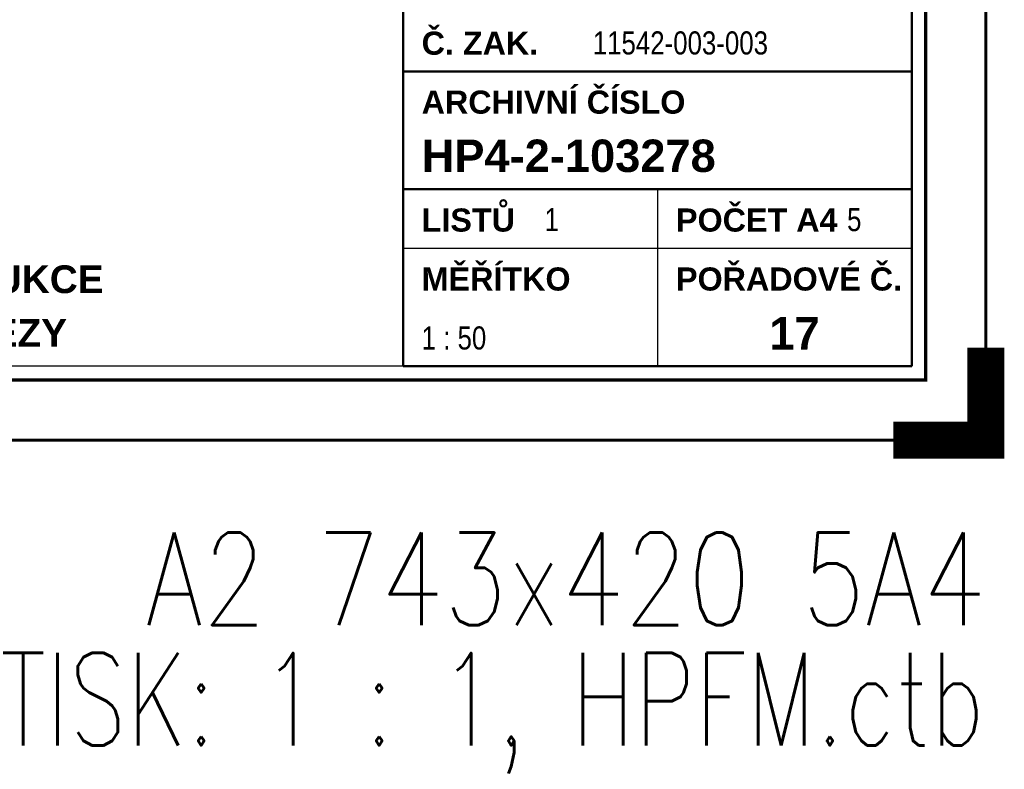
# Paper-space layout 'Layout1' of a CAD drawing. Extents: x -2 to 985, y -36 to 1353.
# Tile 29 of 73: x 639 to 745, y -36 to 45. Entities that reach past the tile are written whole.
import ezdxf
from ezdxf.enums import TextEntityAlignment as Align

# ---------------------------------------------------------------- set-up
doc = ezdxf.new("R2010")
doc.units = 0
doc.layers.get('DEFPOINTS').update_dxf_attribs({"color": 132, "linetype": 'CONTINUOUS'})
doc.layers.add('RAMECEK_HP', color=251, linetype='CONTINUOUS')
doc.layers.add('RAZITKO_HP', color=222, linetype='CONTINUOUS')
doc.styles.add('RAZITKO_HP_ARIAL_B', font='arialbd.ttf')
doc.styles.add('RAZITKO_HP_ARIAL_N', font='arial.ttf', dxfattribs={"width": 0.8})
doc.styles.add('ROMANS', font='romans.shx', dxfattribs={"width": 0.8})

# ---------------------------------------------------------------- blocks, each defined once
blk = doc.blocks.new('*U6')
at = {"layer": 'DEFPOINTS'}
blk.add_lwpolyline([(743, 0), (533, 0), (533, 297), (743, 297)], close=True, dxfattribs=at)
at = {"layer": 'RAMECEK_HP', "lineweight": 35, "const_width": 0.35}
for points in [[(0, 420), (0, 0), (743, 0), (743, 420)], [(6.5, 413.5), (6.5, 6.5), (736.5, 6.5), (736.5, 413.5)]]:
    blk.add_lwpolyline(points, close=True, dxfattribs=at)
at = {"layer": 'RAMECEK_HP', "lineweight": 40, "const_width": 4}
blk.add_lwpolyline([(743, 10), (743, 0), (733, 0)], dxfattribs=at)
at = {"layer": 'DEFPOINTS', "style": 'ROMANS', "width": 0.8}
blk.add_text('A2 743x420 5A4', height=10, dxfattribs=at).set_placement((743, -20), align=Align.RIGHT)
blk.add_attdef('TISK', text='', height=10, dxfattribs=at).set_placement((743, -33), align=Align.RIGHT)

psp = doc.layouts.get("Layout1")

# ---------------------------------------------------------------- linework, layer by layer
at = {"layer": 'RAZITKO_HP', "lineweight": 50}
for p, q in [((680, 84.5), (680, 8)), ((735, 84.5), (735, 8)), ((680, 39.875), (735, 39.875)), ((680, 27.125), (735, 27.125)), ((735, 8), (680, 8))]:
    psp.add_line(p, q, dxfattribs=at)
at = {"layer": 'RAZITKO_HP', "lineweight": 25}
for p, q in [((707.5, 27.125), (707.5, 8)), ((680, 20.75), (735, 20.75)), ((680, 8), (563, 8))]:
    psp.add_line(p, q, dxfattribs=at)

# ---------------------------------------------------------------- block references
at = {"layer": 'RAMECEK_HP'}
psp.add_blockref('*U6', (0, 0), dxfattribs=at).add_auto_attribs({'TISK': 'TISK: 1 : 1, HPFM.ctb'})

# ---------------------------------------------------------------- texts
at = {"layer": 'RAZITKO_HP', "lineweight": 35, "style": 'RAZITKO_HP_ARIAL_B'}
for s, p in [('Č. ZAK.', (682, 41.675)), ('ARCHIVNÍ ČÍSLO', (682, 35.3)), ('LISTŮ', (682, 22.55)), ('POČET A4', (709.5, 22.55)), ('MĚŘÍTKO', (682, 16.175)), ('POŘADOVÉ Č.', (709.5, 16.175))]:
    psp.add_text(s, height=2.5, dxfattribs=at).set_placement(p)
at = {"layer": 'RAZITKO_HP', "style": 'RAZITKO_HP_ARIAL_N', "width": 0.8}
for s, p in [('11542-003-003', (700.5, 41.7)), ('1', (695.3, 22.6)), ('5', (728, 22.6)), ('1 : 50', (682, 9.8))]:
    psp.add_text(s, height=2.5, dxfattribs=at).set_placement(p)
at = {"layer": 'RAZITKO_HP', "style": 'RAZITKO_HP_ARIAL_B'}
for s, p in [('HP4-2-103278', (682, 29)), ('17', (719.6, 9.8))]:
    psp.add_text(s, height=3.5, dxfattribs=at).set_placement(p)
for s, p in [('OCELOVÉ KONSTRUKCE', (622, 17.4)), ('V8 PŮDORYSY, ŘEZY', (622, 11.6))]:
    psp.add_text(s, height=3, dxfattribs=at).set_placement(p, align=Align.MIDDLE_CENTER)

doc.saveas('drawing.dxf')
